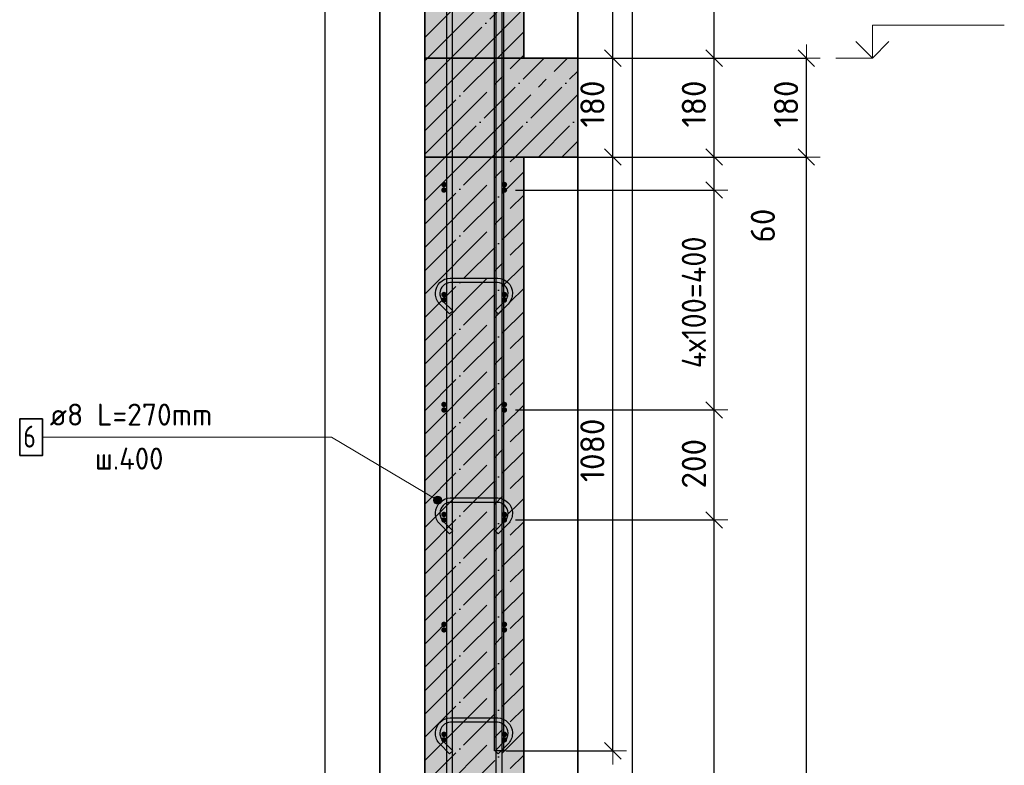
# Model space of a CAD drawing. Header units: millimetres. Extents: x 2792 to 69837, y -2757 to 29968.
# Tile 33 of 77: x 23892 to 25682, y 27326 to 28683. Entities that reach past the tile are written whole.
import ezdxf

# ---------------------------------------------------------------- set-up
doc = ezdxf.new("R2010")
doc.units = ezdxf.units.MM
doc.header["$PDMODE"] = 65
doc.linetypes.add('______11', pattern=[100, 80, -10, 0, -10])
doc.linetypes.add('______5', pattern=[220, 160, -20, 20, -20])
for name, color, linetype, lineweight in [('Standard', 7, 'Continuous', 25), ('Арм.стержн. Арматура края', 96, 'Continuous', 35), ('Арм.стержн. вертикальными 1', 22, 'Continuous', 35), ('Арм.стержн.горизонт. 1', 180, 'Continuous', 35), ('Высотная отметки_ общее', 7, 'Continuous', 13), ('Размерная линия_ общее', 7, 'Continuous', 13)]:
    doc.layers.add(name, color=color, linetype=linetype, lineweight=lineweight)
doc.layers.add('Арм.стержн. вертикальными 2', color=7, linetype='Continuous', lineweight=35, true_color=0x006e00)
doc.layers.add('Арм.стержн.Стяжки', color=7, linetype='Continuous', lineweight=35, true_color=0x501e0f)
doc.styles.add('ISOCPEUR', font='ISOCPEUR')
doc.dimstyles.new('DIMSTYLE_12', dxfattribs={"dimtxt": 44, "dimasz": 50, "dimexe": 0, "dimexo": 0, "dimgap": 22, "dimtad": 0, "dimdec": 0, "dimrnd": 5, "dimzin": 12, "dimdsep": 46, "dimtxsty": 'ISOCPEUR', "dimblk1": 'ALL_ML_STRICH', "dimblk2": 'ALL_ML_STRICH', "dimsah": 1, "dimcen": 0, "dimclrd": 7, "dimclre": 256, "dimclrt": 7, "dimadec": 0, "dimazin": 0, "dimtfac": 1, "dimtdec": 0, "dimtix": 1, "dimtmove": 2, "dimatfit": 3, "dimfxl": 0, "dimtvp": 1.2, "dimtzin": 0, "dimlwd": 0, "dimlwe": -3, "dimarcsym": 0})
doc.dimstyles.new('DIMSTYLE_3', dxfattribs={"dimtxt": 44, "dimasz": 50, "dimexe": 0, "dimexo": 0, "dimgap": 22, "dimtad": 2, "dimdec": 0, "dimrnd": 5, "dimzin": 12, "dimdsep": 46, "dimtxsty": 'ISOCPEUR', "dimblk1": 'ALL_ML_STRICH', "dimblk2": 'ALL_ML_STRICH', "dimsah": 1, "dimcen": 0, "dimclrd": 7, "dimclre": 256, "dimclrt": 7, "dimadec": 0, "dimazin": 0, "dimtfac": 1, "dimtdec": 0, "dimtix": 1, "dimtmove": 2, "dimatfit": 3, "dimfxl": 0, "dimtzin": 0, "dimlwd": 0, "dimlwe": -3, "dimarcsym": 0})

# ---------------------------------------------------------------- blocks, each defined once
blk = doc.blocks.new('COMPLEX_ELEVATIONDIM_7')
at = {"layer": 'Высотная отметки_ общее', "color": 7, "linetype": 'Continuous', "lineweight": 13, "transparency": 33554687}
for p, q in [((25442.5, 28612.6), (25442.5, 28672.6)), ((25442.5, 28672.6), (25682.5, 28672.6)), ((25442.5, 28612.6), (25412.5, 28642.6)), ((25442.5, 28612.6), (25472.5, 28642.6)), ((25442.5, 28612.6), (25442.5, 28612.6)), ((25442.5, 28612.6), (25442.5, 28612.6)), ((25442.5, 28612.6), (25442.5, 28612.6)), ((25442.5, 28612.6), (25442.5, 28612.6))]:
    blk.add_line(p, q, dxfattribs=at)
blk.add_lwpolyline([(25442.5, 28612.6), (25436.8, 28612.6), (25436.8, 28612.6), (25376.3, 28612.6)], dxfattribs=at)
blk = doc.blocks.new('ALL_ML_STRICH')
at = {"color": 0, "linetype": 'ByBlock', "lineweight": -2}
for p, q in [((0, -0.5), (0, 0.5)), ((-1, 0), (0.5, 0)), ((-0.3, -0.3), (0.3, 0.3))]:
    blk.add_line(p, q, dxfattribs=at)
blk = doc.blocks.new('*D194')
at = {"layer": 'DEFPOINTS', "color": 7, "linetype": 'Continuous', "lineweight": 13, "transparency": 33554687}
for p in [(24904.5, 28432.6), (24933.2, 25312.6), (25322.5, 25312.6)]:
    blk.add_point(p, dxfattribs=at)
at = {"layer": 'Размерная линия_ общее', "color": 253, "linetype": 'Continuous', "lineweight": -2, "true_color": 0xa0a0a0, "transparency": 33554687}
for p, q in [((24924.5, 28432.6), (25322.5, 28432.6)), ((24953.2, 25312.6), (25322.5, 25312.6))]:
    blk.add_line(p, q, dxfattribs=at)
at = {"layer": 'Размерная линия_ общее', "color": 7, "linetype": 'Continuous', "lineweight": -2, "transparency": 33554687}
blk.add_line((25322.5, 25312.6), (25322.5, 28432.6), dxfattribs=at)
at = {"layer": 'Размерная линия_ общее', "color": 7, "linetype": 'Continuous', "lineweight": 13, "transparency": 33554687, "xscale": 50, "yscale": 50, "zscale": 50}
for p, rotation in [((25322.5, 28432.6), 90), ((25322.5, 25312.6), 270)]:
    blk.add_blockref('ALL_ML_STRICH', p, dxfattribs=dict(at, rotation=rotation))
at = {"layer": 'Размерная линия_ общее', "color": 7, "linetype": 'Continuous', "lineweight": 13, "transparency": 33554687, "insert": (25285.5, 26879.2), "char_height": 44, "width": 176, "attachment_point": 5, "rotation": 90, "style": 'ISOCPEUR'}
blk.add_mtext('\\A1;{3120}', dxfattribs=at)
blk = doc.blocks.new('*D195')
at = {"layer": 'DEFPOINTS', "color": 7, "linetype": 'Continuous', "lineweight": 13, "transparency": 33554687}
for p in [(24908.6, 28612.6), (24904.5, 28432.6), (25322.5, 28432.6)]:
    blk.add_point(p, dxfattribs=at)
at = {"layer": 'Размерная линия_ общее', "color": 253, "linetype": 'Continuous', "lineweight": -2, "true_color": 0xa0a0a0, "transparency": 33554687}
for p, q in [((24928.6, 28612.6), (25322.5, 28612.6)), ((24924.5, 28432.6), (25322.5, 28432.6))]:
    blk.add_line(p, q, dxfattribs=at)
at = {"layer": 'Размерная линия_ общее', "color": 7, "linetype": 'Continuous', "lineweight": -2, "transparency": 33554687}
blk.add_line((25322.5, 28432.6), (25322.5, 28612.6), dxfattribs=at)
at = {"layer": 'Размерная линия_ общее', "color": 7, "linetype": 'Continuous', "lineweight": 13, "transparency": 33554687, "xscale": 50, "yscale": 50, "zscale": 50}
for p, rotation in [((25322.5, 28612.6), 90), ((25322.5, 28432.6), 270)]:
    blk.add_blockref('ALL_ML_STRICH', p, dxfattribs=dict(at, rotation=rotation))
at = {"layer": 'Размерная линия_ общее', "color": 7, "linetype": 'Continuous', "lineweight": 13, "transparency": 33554687, "insert": (25285.5, 28529.2), "char_height": 44, "width": 132, "attachment_point": 5, "rotation": 90, "style": 'ISOCPEUR'}
blk.add_mtext('\\A1;{180}', dxfattribs=at)
blk = doc.blocks.new('*D197')
at = {"layer": 'DEFPOINTS', "color": 7, "linetype": 'Continuous', "lineweight": 13, "transparency": 33554687}
for p in [(24773.3, 27772.6), (24773.3, 25372.6), (25154.8, 25372.6)]:
    blk.add_point(p, dxfattribs=at)
at = {"layer": 'Размерная линия_ общее', "color": 253, "linetype": 'Continuous', "lineweight": -2, "true_color": 0xa0a0a0, "transparency": 33554687}
for p, q in [((24793.3, 27772.6), (25154.8, 27772.6)), ((24793.3, 25372.6), (25154.8, 25372.6))]:
    blk.add_line(p, q, dxfattribs=at)
at = {"layer": 'Размерная линия_ общее', "color": 7, "linetype": 'Continuous', "lineweight": -2, "transparency": 33554687}
blk.add_line((25154.8, 25372.6), (25154.8, 27772.6), dxfattribs=at)
at = {"layer": 'Размерная линия_ общее', "color": 7, "linetype": 'Continuous', "lineweight": 13, "transparency": 33554687, "xscale": 50, "yscale": 50, "zscale": 50}
for p, rotation in [((25154.8, 27772.6), 90), ((25154.8, 25372.6), 270)]:
    blk.add_blockref('ALL_ML_STRICH', p, dxfattribs=dict(at, rotation=rotation))
at = {"layer": 'Размерная линия_ общее', "color": 7, "linetype": 'Continuous', "lineweight": 13, "transparency": 33554687, "insert": (25095.8, 26422.6), "char_height": 44, "width": 2.2, "attachment_point": 1, "rotation": 90, "line_spacing_factor": 0.60241, "style": 'ISOCPEUR'}
blk.add_mtext('\\W0.91;12х200=2400', dxfattribs=at)
blk = doc.blocks.new('*D198')
at = {"layer": 'DEFPOINTS', "color": 7, "linetype": 'Continuous', "lineweight": 13, "transparency": 33554687}
for p in [(24773.3, 27972.6), (24773.3, 27772.6), (25154.8, 27772.6)]:
    blk.add_point(p, dxfattribs=at)
at = {"layer": 'Размерная линия_ общее', "color": 253, "linetype": 'Continuous', "lineweight": -2, "true_color": 0xa0a0a0, "transparency": 33554687}
for p, q in [((24793.3, 27972.6), (25154.8, 27972.6)), ((24793.3, 27772.6), (25154.8, 27772.6))]:
    blk.add_line(p, q, dxfattribs=at)
at = {"layer": 'Размерная линия_ общее', "color": 7, "linetype": 'Continuous', "lineweight": -2, "transparency": 33554687}
blk.add_line((25154.8, 27772.6), (25154.8, 27972.6), dxfattribs=at)
at = {"layer": 'Размерная линия_ общее', "color": 7, "linetype": 'Continuous', "lineweight": 13, "transparency": 33554687, "xscale": 50, "yscale": 50, "zscale": 50}
for p, rotation in [((25154.8, 27972.6), 90), ((25154.8, 27772.6), 270)]:
    blk.add_blockref('ALL_ML_STRICH', p, dxfattribs=dict(at, rotation=rotation))
at = {"layer": 'Размерная линия_ общее', "color": 7, "linetype": 'Continuous', "lineweight": 13, "transparency": 33554687, "insert": (25117.8, 27874.8), "char_height": 44, "width": 132, "attachment_point": 5, "rotation": 90, "style": 'ISOCPEUR'}
blk.add_mtext('\\A1;{200}', dxfattribs=at)
blk = doc.blocks.new('*D199')
at = {"layer": 'DEFPOINTS', "color": 7, "linetype": 'Continuous', "lineweight": 13, "transparency": 33554687}
for p in [(24773.3, 28372.6), (24773.3, 27972.6), (25154.8, 27972.6)]:
    blk.add_point(p, dxfattribs=at)
at = {"layer": 'Размерная линия_ общее', "color": 253, "linetype": 'Continuous', "lineweight": -2, "true_color": 0xa0a0a0, "transparency": 33554687}
for p, q in [((24793.3, 28372.6), (25154.8, 28372.6)), ((24793.3, 27972.6), (25154.8, 27972.6))]:
    blk.add_line(p, q, dxfattribs=at)
at = {"layer": 'Размерная линия_ общее', "color": 7, "linetype": 'Continuous', "lineweight": -2, "transparency": 33554687}
blk.add_line((25154.8, 27972.6), (25154.8, 28372.6), dxfattribs=at)
at = {"layer": 'Размерная линия_ общее', "color": 7, "linetype": 'Continuous', "lineweight": 13, "transparency": 33554687, "xscale": 50, "yscale": 50, "zscale": 50}
for p, rotation in [((25154.8, 28372.6), 90), ((25154.8, 27972.6), 270)]:
    blk.add_blockref('ALL_ML_STRICH', p, dxfattribs=dict(at, rotation=rotation))
at = {"layer": 'Размерная линия_ общее', "color": 7, "linetype": 'Continuous', "lineweight": 13, "transparency": 33554687, "insert": (25095.8, 28048.6), "char_height": 44, "width": 2.2, "attachment_point": 1, "rotation": 90, "line_spacing_factor": 0.60241, "style": 'ISOCPEUR'}
blk.add_mtext('\\W0.91;4х100=400', dxfattribs=at)
blk = doc.blocks.new('*D200')
at = {"layer": 'DEFPOINTS', "color": 7, "linetype": 'Continuous', "lineweight": 13, "transparency": 33554687}
for p in [(24808.3, 28432.6), (24773.3, 28372.6), (25154.8, 28372.6)]:
    blk.add_point(p, dxfattribs=at)
at = {"layer": 'Размерная линия_ общее', "color": 253, "linetype": 'Continuous', "lineweight": -2, "true_color": 0xa0a0a0, "transparency": 33554687}
for p, q in [((24828.3, 28432.6), (25154.8, 28432.6)), ((24793.3, 28372.6), (25154.8, 28372.6))]:
    blk.add_line(p, q, dxfattribs=at)
at = {"layer": 'Размерная линия_ общее', "color": 7, "linetype": 'Continuous', "lineweight": -2, "transparency": 33554687}
blk.add_line((25154.8, 28372.6), (25154.8, 28432.6), dxfattribs=at)
at = {"layer": 'Размерная линия_ общее', "color": 7, "linetype": 'Continuous', "lineweight": 13, "transparency": 33554687, "xscale": 50, "yscale": 50, "zscale": 50}
for p, rotation in [((25154.8, 28432.6), 90), ((25154.8, 28372.6), 270)]:
    blk.add_blockref('ALL_ML_STRICH', p, dxfattribs=dict(at, rotation=rotation))
at = {"layer": 'Размерная линия_ общее', "color": 7, "linetype": 'Continuous', "lineweight": 13, "transparency": 33554687, "insert": (25243.3, 28307.9), "char_height": 44, "width": 88, "attachment_point": 5, "rotation": 90, "style": 'ISOCPEUR'}
blk.add_mtext('\\A1;{60}', dxfattribs=at)
blk = doc.blocks.new('*D201')
at = {"layer": 'DEFPOINTS', "color": 7, "linetype": 'Continuous', "lineweight": 13, "transparency": 33554687}
for p in [(24808.3, 28612.6), (24808.3, 28432.6), (25154.8, 28432.6)]:
    blk.add_point(p, dxfattribs=at)
at = {"layer": 'Размерная линия_ общее', "color": 253, "linetype": 'Continuous', "lineweight": -2, "true_color": 0xa0a0a0, "transparency": 33554687}
for p, q in [((24828.3, 28612.6), (25154.8, 28612.6)), ((24828.3, 28432.6), (25154.8, 28432.6))]:
    blk.add_line(p, q, dxfattribs=at)
at = {"layer": 'Размерная линия_ общее', "color": 7, "linetype": 'Continuous', "lineweight": -2, "transparency": 33554687}
blk.add_line((25154.8, 28432.6), (25154.8, 28612.6), dxfattribs=at)
at = {"layer": 'Размерная линия_ общее', "color": 7, "linetype": 'Continuous', "lineweight": 13, "transparency": 33554687, "xscale": 50, "yscale": 50, "zscale": 50}
for p, rotation in [((25154.8, 28612.6), 90), ((25154.8, 28432.6), 270)]:
    blk.add_blockref('ALL_ML_STRICH', p, dxfattribs=dict(at, rotation=rotation))
at = {"layer": 'Размерная линия_ общее', "color": 7, "linetype": 'Continuous', "lineweight": 13, "transparency": 33554687, "insert": (25117.8, 28529.2), "char_height": 44, "width": 132, "attachment_point": 5, "rotation": 90, "style": 'ISOCPEUR'}
blk.add_mtext('\\A1;{180}', dxfattribs=at)
blk = doc.blocks.new('*D202')
at = {"layer": 'DEFPOINTS', "color": 7, "linetype": 'Continuous', "lineweight": 13, "transparency": 33554687}
for p in [(24768.3, 29442.6), (24808.3, 28612.6), (25154.8, 28612.6)]:
    blk.add_point(p, dxfattribs=at)
at = {"layer": 'Размерная линия_ общее', "color": 253, "linetype": 'Continuous', "lineweight": -2, "true_color": 0xa0a0a0, "transparency": 33554687}
for p, q in [((24788.3, 29442.6), (25154.8, 29442.6)), ((24828.3, 28612.6), (25154.8, 28612.6))]:
    blk.add_line(p, q, dxfattribs=at)
at = {"layer": 'Размерная линия_ общее', "color": 7, "linetype": 'Continuous', "lineweight": -2, "transparency": 33554687}
blk.add_line((25154.8, 28612.6), (25154.8, 29442.6), dxfattribs=at)
at = {"layer": 'Размерная линия_ общее', "color": 7, "linetype": 'Continuous', "lineweight": 13, "transparency": 33554687, "xscale": 50, "yscale": 50, "zscale": 50}
for p, rotation in [((25154.8, 29442.6), 90), ((25154.8, 28612.6), 270)]:
    blk.add_blockref('ALL_ML_STRICH', p, dxfattribs=dict(at, rotation=rotation))
at = {"layer": 'Размерная линия_ общее', "color": 7, "linetype": 'Continuous', "lineweight": 13, "transparency": 33554687, "insert": (25117.8, 29029.8), "char_height": 44, "width": 132, "attachment_point": 5, "rotation": 90, "style": 'ISOCPEUR'}
blk.add_mtext('\\A1;{830}', dxfattribs=at)
blk = doc.blocks.new('*D203')
at = {"layer": 'DEFPOINTS', "color": 7, "linetype": 'Continuous', "lineweight": 13, "transparency": 33554687}
for p in [(24808.3, 28432.6), (24755.8, 27352.6), (24970.3, 27352.6)]:
    blk.add_point(p, dxfattribs=at)
at = {"layer": 'Размерная линия_ общее', "color": 253, "linetype": 'Continuous', "lineweight": -2, "true_color": 0xa0a0a0, "transparency": 33554687}
for p, q in [((24828.3, 28432.6), (24970.3, 28432.6)), ((24775.8, 27352.6), (24970.3, 27352.6))]:
    blk.add_line(p, q, dxfattribs=at)
at = {"layer": 'Размерная линия_ общее', "color": 7, "linetype": 'Continuous', "lineweight": -2, "transparency": 33554687}
blk.add_line((24970.3, 27352.6), (24970.3, 28432.6), dxfattribs=at)
at = {"layer": 'Размерная линия_ общее', "color": 7, "linetype": 'Continuous', "lineweight": 13, "transparency": 33554687, "xscale": 50, "yscale": 50, "zscale": 50}
for p, rotation in [((24970.3, 28432.6), 90), ((24970.3, 27352.6), 270)]:
    blk.add_blockref('ALL_ML_STRICH', p, dxfattribs=dict(at, rotation=rotation))
at = {"layer": 'Размерная линия_ общее', "color": 7, "linetype": 'Continuous', "lineweight": 13, "transparency": 33554687, "insert": (24933.3, 27899.2), "char_height": 44, "width": 176, "attachment_point": 5, "rotation": 90, "style": 'ISOCPEUR'}
blk.add_mtext('\\A1;{1080}', dxfattribs=at)
blk = doc.blocks.new('*D204')
at = {"layer": 'DEFPOINTS', "color": 7, "linetype": 'Continuous', "lineweight": 13, "transparency": 33554687}
for p in [(24808.3, 28612.6), (24808.3, 28432.6), (24970.3, 28432.6)]:
    blk.add_point(p, dxfattribs=at)
at = {"layer": 'Размерная линия_ общее', "color": 253, "linetype": 'Continuous', "lineweight": -2, "true_color": 0xa0a0a0, "transparency": 33554687}
for p, q in [((24828.3, 28612.6), (24970.3, 28612.6)), ((24828.3, 28432.6), (24970.3, 28432.6))]:
    blk.add_line(p, q, dxfattribs=at)
at = {"layer": 'Размерная линия_ общее', "color": 7, "linetype": 'Continuous', "lineweight": -2, "transparency": 33554687}
blk.add_line((24970.3, 28432.6), (24970.3, 28612.6), dxfattribs=at)
at = {"layer": 'Размерная линия_ общее', "color": 7, "linetype": 'Continuous', "lineweight": 13, "transparency": 33554687, "xscale": 50, "yscale": 50, "zscale": 50}
for p, rotation in [((24970.3, 28612.6), 90), ((24970.3, 28432.6), 270)]:
    blk.add_blockref('ALL_ML_STRICH', p, dxfattribs=dict(at, rotation=rotation))
at = {"layer": 'Размерная линия_ общее', "color": 7, "linetype": 'Continuous', "lineweight": 13, "transparency": 33554687, "insert": (24933.3, 28529.2), "char_height": 44, "width": 132, "attachment_point": 5, "rotation": 90, "style": 'ISOCPEUR'}
blk.add_mtext('\\A1;{180}', dxfattribs=at)
blk = doc.blocks.new('*D205')
at = {"layer": 'DEFPOINTS', "color": 7, "linetype": 'Continuous', "lineweight": 13, "transparency": 33554687}
for p in [(24771.8, 29692.6), (24808.3, 28612.6), (24970.3, 28612.6)]:
    blk.add_point(p, dxfattribs=at)
at = {"layer": 'Размерная линия_ общее', "color": 253, "linetype": 'Continuous', "lineweight": -2, "true_color": 0xa0a0a0, "transparency": 33554687}
for p, q in [((24791.8, 29692.6), (24970.3, 29692.6)), ((24828.3, 28612.6), (24970.3, 28612.6))]:
    blk.add_line(p, q, dxfattribs=at)
at = {"layer": 'Размерная линия_ общее', "color": 7, "linetype": 'Continuous', "lineweight": -2, "transparency": 33554687}
blk.add_line((24970.3, 28612.6), (24970.3, 29692.6), dxfattribs=at)
at = {"layer": 'Размерная линия_ общее', "color": 7, "linetype": 'Continuous', "lineweight": 13, "transparency": 33554687, "xscale": 50, "yscale": 50, "zscale": 50}
for p, rotation in [((24970.3, 29692.6), 90), ((24970.3, 28612.6), 270)]:
    blk.add_blockref('ALL_ML_STRICH', p, dxfattribs=dict(at, rotation=rotation))
at = {"layer": 'Размерная линия_ общее', "color": 7, "linetype": 'Continuous', "lineweight": 13, "transparency": 33554687, "insert": (24933.3, 29159.2), "char_height": 44, "width": 176, "attachment_point": 5, "rotation": 90, "style": 'ISOCPEUR'}
blk.add_mtext('\\A1;{1080}', dxfattribs=at)

msp = doc.modelspace()

# ---------------------------------------------------------------- hatches: boundary and pattern name
at = {"linetype": 'Continuous', "lineweight": -3, "true_color": 0xc7c7c7, "transparency": 33554687}
msp.add_hatch(color=9, dxfattribs=at).paths.add_polyline_path([(24628.3, 28612.6), (24808.3, 28612.6), (24808.3, 29782), (24628.3, 29782)])
at = {"layer": 'Standard', "linetype": 'Continuous', "lineweight": -3, "transparency": 33554687}
msp.add_hatch(color=7, dxfattribs=at).paths.add_polyline_path([(24628.3, 28612.6), (24628.3, 28432.6), (24906.5, 28432.6), (24906.5, 28612.6)])
at = {"layer": 'Standard', "linetype": 'Continuous', "lineweight": -3, "true_color": 0xc7c7c7, "transparency": 33554687}
msp.add_hatch(color=9, dxfattribs=at).paths.add_polyline_path([(24808.3, 25312.6), (24808.3, 28432.6), (24628.3, 28432.6), (24628.3, 25312.6)])
at = {"layer": 'Арм.стержн. Арматура края', "linetype": 'Continuous', "lineweight": 50, "transparency": 33554687}
for points in [[(24668.3, 28382.6), (24667.9, 28384.5), (24666.8, 28386.1), (24665.2, 28387.2), (24663.3, 28387.6), (24661.4, 28387.2), (24659.8, 28386.1), (24658.7, 28384.5), (24658.3, 28382.6), (24658.7, 28380.7), (24659.8, 28379.1), (24661.4, 28378), (24663.3, 28377.6), (24665.2, 28378), (24666.8, 28379.1), (24667.9, 28380.7)], [(24778.3, 28382.6), (24777.9, 28384.5), (24776.8, 28386.1), (24775.2, 28387.2), (24773.3, 28387.6), (24771.4, 28387.2), (24769.8, 28386.1), (24768.7, 28384.5), (24768.3, 28382.6), (24768.7, 28380.7), (24769.8, 28379.1), (24771.4, 28378), (24773.3, 28377.6), (24775.2, 28378), (24776.8, 28379.1), (24777.9, 28380.7)], [(24668.3, 28182.6), (24667.9, 28184.5), (24666.8, 28186.1), (24665.2, 28187.2), (24663.3, 28187.6), (24661.4, 28187.2), (24659.8, 28186.1), (24658.7, 28184.5), (24658.3, 28182.6), (24658.7, 28180.7), (24659.8, 28179.1), (24661.4, 28178), (24663.3, 28177.6), (24665.2, 28178), (24666.8, 28179.1), (24667.9, 28180.7)], [(24778.3, 28182.6), (24777.9, 28184.5), (24776.8, 28186.1), (24775.2, 28187.2), (24773.3, 28187.6), (24771.4, 28187.2), (24769.8, 28186.1), (24768.7, 28184.5), (24768.3, 28182.6), (24768.7, 28180.7), (24769.8, 28179.1), (24771.4, 28178), (24773.3, 28177.6), (24775.2, 28178), (24776.8, 28179.1), (24777.9, 28180.7)], [(24668.3, 27982.6), (24667.9, 27984.5), (24666.8, 27986.1), (24665.2, 27987.2), (24663.3, 27987.6), (24661.4, 27987.2), (24659.8, 27986.1), (24658.7, 27984.5), (24658.3, 27982.6), (24658.7, 27980.7), (24659.8, 27979.1), (24661.4, 27978), (24663.3, 27977.6), (24665.2, 27978), (24666.8, 27979.1), (24667.9, 27980.7)], [(24778.3, 27982.6), (24777.9, 27984.5), (24776.8, 27986.1), (24775.2, 27987.2), (24773.3, 27987.6), (24771.4, 27987.2), (24769.8, 27986.1), (24768.7, 27984.5), (24768.3, 27982.6), (24768.7, 27980.7), (24769.8, 27979.1), (24771.4, 27978), (24773.3, 27977.6), (24775.2, 27978), (24776.8, 27979.1), (24777.9, 27980.7)], [(24668.3, 27782.6), (24667.9, 27784.5), (24666.8, 27786.1), (24665.2, 27787.2), (24663.3, 27787.6), (24661.4, 27787.2), (24659.8, 27786.1), (24658.7, 27784.5), (24658.3, 27782.6), (24658.7, 27780.7), (24659.8, 27779.1), (24661.4, 27778), (24663.3, 27777.6), (24665.2, 27778), (24666.8, 27779.1), (24667.9, 27780.7)], [(24778.3, 27782.6), (24777.9, 27784.5), (24776.8, 27786.1), (24775.2, 27787.2), (24773.3, 27787.6), (24771.4, 27787.2), (24769.8, 27786.1), (24768.7, 27784.5), (24768.3, 27782.6), (24768.7, 27780.7), (24769.8, 27779.1), (24771.4, 27778), (24773.3, 27777.6), (24775.2, 27778), (24776.8, 27779.1), (24777.9, 27780.7)], [(24668.3, 27582.6), (24667.9, 27584.5), (24666.8, 27586.1), (24665.2, 27587.2), (24663.3, 27587.6), (24661.4, 27587.2), (24659.8, 27586.1), (24658.7, 27584.5), (24658.3, 27582.6), (24658.7, 27580.7), (24659.8, 27579.1), (24661.4, 27578), (24663.3, 27577.6), (24665.2, 27578), (24666.8, 27579.1), (24667.9, 27580.7)], [(24778.3, 27582.6), (24777.9, 27584.5), (24776.8, 27586.1), (24775.2, 27587.2), (24773.3, 27587.6), (24771.4, 27587.2), (24769.8, 27586.1), (24768.7, 27584.5), (24768.3, 27582.6), (24768.7, 27580.7), (24769.8, 27579.1), (24771.4, 27578), (24773.3, 27577.6), (24775.2, 27578), (24776.8, 27579.1), (24777.9, 27580.7)], [(24668.3, 27382.6), (24667.9, 27384.5), (24666.8, 27386.1), (24665.2, 27387.2), (24663.3, 27387.6), (24661.4, 27387.2), (24659.8, 27386.1), (24658.7, 27384.5), (24658.3, 27382.6), (24658.7, 27380.7), (24659.8, 27379.1), (24661.4, 27378), (24663.3, 27377.6), (24665.2, 27378), (24666.8, 27379.1), (24667.9, 27380.7)], [(24778.3, 27382.6), (24777.9, 27384.5), (24776.8, 27386.1), (24775.2, 27387.2), (24773.3, 27387.6), (24771.4, 27387.2), (24769.8, 27386.1), (24768.7, 27384.5), (24768.3, 27382.6), (24768.7, 27380.7), (24769.8, 27379.1), (24771.4, 27378), (24773.3, 27377.6), (24775.2, 27378), (24776.8, 27379.1), (24777.9, 27380.7)]]:
    msp.add_hatch(color=4, dxfattribs=at).paths.add_polyline_path(points)
at = {"layer": 'Арм.стержн.горизонт. 1', "linetype": 'Continuous', "lineweight": 50, "transparency": 33554687}
for points in [[(24668.3, 28372.6), (24667.9, 28374.5), (24666.8, 28376.1), (24665.2, 28377.2), (24663.3, 28377.6), (24661.4, 28377.2), (24659.8, 28376.1), (24658.7, 28374.5), (24658.3, 28372.6), (24658.7, 28370.7), (24659.8, 28369.1), (24661.4, 28368), (24663.3, 28367.6), (24665.2, 28368), (24666.8, 28369.1), (24667.9, 28370.7)], [(24778.3, 28372.6), (24777.9, 28374.5), (24776.8, 28376.1), (24775.2, 28377.2), (24773.3, 28377.6), (24771.4, 28377.2), (24769.8, 28376.1), (24768.7, 28374.5), (24768.3, 28372.6), (24768.7, 28370.7), (24769.8, 28369.1), (24771.4, 28368), (24773.3, 28367.6), (24775.2, 28368), (24776.8, 28369.1), (24777.9, 28370.7)], [(24668.3, 28172.6), (24667.9, 28174.5), (24666.8, 28176.1), (24665.2, 28177.2), (24663.3, 28177.6), (24661.4, 28177.2), (24659.8, 28176.1), (24658.7, 28174.5), (24658.3, 28172.6), (24658.7, 28170.7), (24659.8, 28169.1), (24661.4, 28168), (24663.3, 28167.6), (24665.2, 28168), (24666.8, 28169.1), (24667.9, 28170.7)], [(24778.3, 28172.6), (24777.9, 28174.5), (24776.8, 28176.1), (24775.2, 28177.2), (24773.3, 28177.6), (24771.4, 28177.2), (24769.8, 28176.1), (24768.7, 28174.5), (24768.3, 28172.6), (24768.7, 28170.7), (24769.8, 28169.1), (24771.4, 28168), (24773.3, 28167.6), (24775.2, 28168), (24776.8, 28169.1), (24777.9, 28170.7)], [(24668.3, 27972.6), (24667.9, 27974.5), (24666.8, 27976.1), (24665.2, 27977.2), (24663.3, 27977.6), (24661.4, 27977.2), (24659.8, 27976.1), (24658.7, 27974.5), (24658.3, 27972.6), (24658.7, 27970.7), (24659.8, 27969.1), (24661.4, 27968), (24663.3, 27967.6), (24665.2, 27968), (24666.8, 27969.1), (24667.9, 27970.7)], [(24778.3, 27972.6), (24777.9, 27974.5), (24776.8, 27976.1), (24775.2, 27977.2), (24773.3, 27977.6), (24771.4, 27977.2), (24769.8, 27976.1), (24768.7, 27974.5), (24768.3, 27972.6), (24768.7, 27970.7), (24769.8, 27969.1), (24771.4, 27968), (24773.3, 27967.6), (24775.2, 27968), (24776.8, 27969.1), (24777.9, 27970.7)], [(24668.3, 27772.6), (24667.9, 27774.5), (24666.8, 27776.1), (24665.2, 27777.2), (24663.3, 27777.6), (24661.4, 27777.2), (24659.8, 27776.1), (24658.7, 27774.5), (24658.3, 27772.6), (24658.7, 27770.7), (24659.8, 27769.1), (24661.4, 27768), (24663.3, 27767.6), (24665.2, 27768), (24666.8, 27769.1), (24667.9, 27770.7)], [(24778.3, 27772.6), (24777.9, 27774.5), (24776.8, 27776.1), (24775.2, 27777.2), (24773.3, 27777.6), (24771.4, 27777.2), (24769.8, 27776.1), (24768.7, 27774.5), (24768.3, 27772.6), (24768.7, 27770.7), (24769.8, 27769.1), (24771.4, 27768), (24773.3, 27767.6), (24775.2, 27768), (24776.8, 27769.1), (24777.9, 27770.7)], [(24668.3, 27572.6), (24667.9, 27574.5), (24666.8, 27576.1), (24665.2, 27577.2), (24663.3, 27577.6), (24661.4, 27577.2), (24659.8, 27576.1), (24658.7, 27574.5), (24658.3, 27572.6), (24658.7, 27570.7), (24659.8, 27569.1), (24661.4, 27568), (24663.3, 27567.6), (24665.2, 27568), (24666.8, 27569.1), (24667.9, 27570.7)], [(24778.3, 27572.6), (24777.9, 27574.5), (24776.8, 27576.1), (24775.2, 27577.2), (24773.3, 27577.6), (24771.4, 27577.2), (24769.8, 27576.1), (24768.7, 27574.5), (24768.3, 27572.6), (24768.7, 27570.7), (24769.8, 27569.1), (24771.4, 27568), (24773.3, 27567.6), (24775.2, 27568), (24776.8, 27569.1), (24777.9, 27570.7)], [(24668.3, 27372.6), (24667.9, 27374.5), (24666.8, 27376.1), (24665.2, 27377.2), (24663.3, 27377.6), (24661.4, 27377.2), (24659.8, 27376.1), (24658.7, 27374.5), (24658.3, 27372.6), (24658.7, 27370.7), (24659.8, 27369.1), (24661.4, 27368), (24663.3, 27367.6), (24665.2, 27368), (24666.8, 27369.1), (24667.9, 27370.7)], [(24778.3, 27372.6), (24777.9, 27374.5), (24776.8, 27376.1), (24775.2, 27377.2), (24773.3, 27377.6), (24771.4, 27377.2), (24769.8, 27376.1), (24768.7, 27374.5), (24768.3, 27372.6), (24768.7, 27370.7), (24769.8, 27369.1), (24771.4, 27368), (24773.3, 27367.6), (24775.2, 27368), (24776.8, 27369.1), (24777.9, 27370.7)]]:
    msp.add_hatch(color=4, dxfattribs=at).paths.add_polyline_path(points)
at = {"layer": 'Арм.стержн.Стяжки', "linetype": 'Continuous', "lineweight": 13, "transparency": 33554687}
for points in [[(24644.4, 27808.7), (24648.2, 27815.1), (24645.4, 27812.4)], [(24648.2, 27815.1), (24644.4, 27808.7), (24645.3, 27805)], [(24648.2, 27815.1), (24645.3, 27805), (24651.9, 27816.1)], [(24651.9, 27816.1), (24645.3, 27805), (24648, 27802.2)], [(24651.9, 27816.1), (24648, 27802.2), (24655.7, 27815.1)], [(24655.7, 27815.1), (24648, 27802.2), (24651.8, 27801.1)], [(24655.7, 27815.1), (24651.8, 27801.1), (24658.3, 27812.2)], [(24658.3, 27812.2), (24651.8, 27801.1), (24655.5, 27802.1)], [(24658.3, 27812.2), (24655.5, 27802.1), (24659.3, 27808.5)], [(24659.3, 27808.5), (24655.5, 27802.1), (24658.3, 27804.8)]]:
    msp.add_hatch(color=7, dxfattribs=at).paths.add_polyline_path(points)

# ---------------------------------------------------------------- linework, layer by layer
at = {"color": 52, "linetype": 'Continuous', "lineweight": -3, "transparency": 33554687}
for p, q in [((24546.5, 25216.8), (24546.5, 29782)), ((24546.5, 29782), (24546.5, 25216.8)), ((24906.5, 25216.8), (24906.5, 29782)), ((24906.5, 29782), (24906.5, 25216.8))]:
    msp.add_line(p, q, dxfattribs=at)
at = {"color": 7, "linetype": 'Continuous', "lineweight": 35, "transparency": 33554687}
for p, q in [((24628.3, 29782), (24628.3, 28612.6)), ((24808.3, 28612.6), (24808.3, 29782))]:
    msp.add_line(p, q, dxfattribs=at)
at = {"color": 253, "linetype": '______11', "lineweight": -3, "true_color": 0xababab, "transparency": 33554687}
for p, q in [((24628.3, 28650), (24808.3, 28830)), ((24675.8, 28612.6), (24808.3, 28745.1)), ((24760.6, 28612.6), (24808.3, 28660.3))]:
    msp.add_line(p, q, dxfattribs=at)
at = {"color": 253, "linetype": '______5', "lineweight": -3, "true_color": 0xababab, "transparency": 33554687}
for p, q in [((24633.4, 28612.6), (24808.3, 28787.5)), ((24718.2, 28612.6), (24808.3, 28702.7)), ((24803.1, 28612.6), (24808.3, 28617.8))]:
    msp.add_line(p, q, dxfattribs=at)
at = {"color": 7, "linetype": 'Continuous', "lineweight": 25, "transparency": 33554687}
msp.add_line((24628.3, 28612.6), (24808.3, 28612.6), dxfattribs=at)
at = {"layer": 'Standard', "color": 7, "linetype": 'Continuous', "lineweight": 25, "transparency": 33554687}
for p, q in [((24906.5, 28382.6), (24906.5, 28662.6)), ((24808.3, 28612.6), (24628.3, 28612.6)), ((24808.3, 28432.6), (24628.3, 28432.6)), ((24628.3, 28432.6), (24808.3, 28432.6))]:
    msp.add_line(p, q, dxfattribs=at)
at = {"layer": 'Standard', "color": 253, "linetype": '______11', "lineweight": -3, "true_color": 0xababab, "transparency": 33554687}
for p, q in [((24628.3, 28565.1), (24675.8, 28612.6)), ((24628.3, 28480.3), (24760.6, 28612.6)), ((24665.5, 28432.6), (24845.5, 28612.6)), ((24750.3, 28432.6), (24906.5, 28588.7)), ((24835.2, 28432.6), (24906.5, 28503.9)), ((24628.3, 28310.6), (24750.3, 28432.6)), ((24628.3, 28395.4), (24665.5, 28432.6)), ((24628.3, 28225.7), (24808.3, 28405.7)), ((24628.3, 28140.9), (24808.3, 28320.9)), ((24628.3, 28056), (24808.3, 28236)), ((24628.3, 27971.2), (24808.3, 28151.2)), ((24628.3, 27886.3), (24808.3, 28066.3)), ((24628.3, 27801.4), (24808.3, 27981.4)), ((24628.3, 27716.6), (24808.3, 27896.6)), ((24628.3, 27631.7), (24808.3, 27811.7)), ((24628.3, 27546.9), (24808.3, 27726.9)), ((24628.3, 27462), (24808.3, 27642)), ((24628.3, 27377.2), (24808.3, 27557.2)), ((24628.3, 27292.3), (24808.3, 27472.3)), ((24628.3, 27207.5), (24808.3, 27387.5))]:
    msp.add_line(p, q, dxfattribs=at)
at = {"layer": 'Standard', "color": 253, "linetype": '______5', "lineweight": -3, "true_color": 0xababab, "transparency": 33554687}
for p, q in [((24628.3, 28607.5), (24633.4, 28612.6)), ((24628.3, 28522.7), (24718.2, 28612.6)), ((24628.3, 28437.8), (24803.1, 28612.6)), ((24707.9, 28432.6), (24887.9, 28612.6)), ((24792.8, 28432.6), (24906.5, 28546.3)), ((24877.6, 28432.6), (24906.5, 28461.4)), ((24628.3, 28268.1), (24792.8, 28432.6)), ((24628.3, 28353), (24707.9, 28432.6)), ((24628.3, 28183.3), (24808.3, 28363.3)), ((24628.3, 28098.4), (24808.3, 28278.4)), ((24628.3, 28013.6), (24808.3, 28193.6)), ((24628.3, 27928.7), (24808.3, 28108.7)), ((24628.3, 27843.9), (24808.3, 28023.9)), ((24628.3, 27759), (24808.3, 27939)), ((24628.3, 27674.2), (24808.3, 27854.2)), ((24628.3, 27589.3), (24808.3, 27769.3)), ((24628.3, 27504.5), (24808.3, 27684.5)), ((24628.3, 27419.6), (24808.3, 27599.6)), ((24628.3, 27334.8), (24808.3, 27514.8)), ((24628.3, 27249.9), (24808.3, 27429.9)), ((24628.3, 27165), (24808.3, 27345))]:
    msp.add_line(p, q, dxfattribs=at)
at = {"layer": 'Standard', "color": 7, "linetype": 'Continuous', "lineweight": 35, "transparency": 33554687}
for p, q in [((24628.3, 28612.6), (24628.3, 28432.6)), ((24906.5, 28612.6), (24808.3, 28612.6)), ((24628.3, 28432.6), (24628.3, 25312.6)), ((24808.3, 25312.6), (24808.3, 28432.6)), ((24808.3, 28432.6), (24906.5, 28432.6))]:
    msp.add_line(p, q, dxfattribs=at)
at = {"layer": 'Standard', "color": 7, "linetype": 'Continuous', "lineweight": 25, "transparency": 33554687}
msp.add_lwpolyline([(24446.5, 25116.8), (25006.5, 25116.8), (25006.5, 29882), (24446.5, 29882), (24446.5, 25116.8)], dxfattribs=at)
at = {"layer": 'Арм.стержн. вертикальными 1', "color": 4, "linetype": 'Continuous', "lineweight": 25, "transparency": 33554687}
for points in [[(24668.3, 25312.6), (24668.3, 29442.6), (24678.3, 29442.6), (24678.3, 25312.6), (24668.3, 25312.6)], [(24758.3, 25312.6), (24758.3, 29442.6), (24768.3, 29442.6), (24768.3, 25312.6), (24758.3, 25312.6)]]:
    msp.add_lwpolyline(points, dxfattribs=at)
at = {"layer": 'Арм.стержн. вертикальными 2', "color": 7, "linetype": 'Continuous', "lineweight": 25, "transparency": 33554687}
msp.add_lwpolyline([(24771.3, 29692.6), (24771.3, 27352.6), (24755.3, 27352.6), (24755.3, 29692.6), (24771.3, 29692.6)], dxfattribs=at)
at = {"layer": 'Арм.стержн.горизонт. 1', "color": 52, "linetype": 'Continuous', "lineweight": 25, "transparency": 33554687}
for p, q in [((24628.3, 28432.6), (24628.3, 28432.6)), ((24808.3, 28432.6), (24808.3, 28432.6))]:
    msp.add_line(p, q, dxfattribs=at)
at = {"layer": 'Арм.стержн.Стяжки', "color": 7, "linetype": 'Continuous', "lineweight": 13, "transparency": 33554687}
for p, q in [((23933, 27922.9), (24459, 27922.9)), ((24459, 27922.9), (24651.8, 27808.6)), ((24645.4, 27812.4), (24645.4, 27812.4)), ((24655.7, 27815.1), (24655.7, 27815.1)), ((24648, 27802.2), (24648, 27802.2)), ((24658.3, 27804.8), (24658.3, 27804.8))]:
    msp.add_line(p, q, dxfattribs=at)
at = {"layer": 'Арм.стержн.Стяжки', "color": 40, "linetype": 'Continuous', "lineweight": 25, "transparency": 33554687}
for points in [[(24756.4, 28152.9), (24774.2, 28170.7), (24775.5, 28172.2), (24776.6, 28173.7), (24777.5, 28175.3), (24778.3, 28177), (24778.9, 28178.7), (24779.4, 28180.5), (24779.7, 28182.3), (24779.8, 28184.2), (24779.8, 28185.4), (24779.3, 28189), (24778.1, 28192.7), (24776.2, 28196), (24774, 28198.7), (24771.2, 28201), (24767.9, 28202.9), (24764.2, 28204.1), (24760.6, 28204.6), (24675.1, 28204.6), (24671.4, 28204.1), (24667.8, 28202.9), (24664.4, 28201), (24661.7, 28198.7), (24659.4, 28196), (24657.5, 28192.7), (24656.3, 28189), (24655.8, 28185.4), (24655.8, 28184.2), (24656, 28182.3), (24656.3, 28180.5), (24656.7, 28178.7), (24657.4, 28177), (24658.1, 28175.3), (24659.1, 28173.7), (24660.2, 28172.2), (24661.4, 28170.7), (24679.3, 28152.9), (24673.6, 28147.2), (24655.6, 28165.3), (24653.9, 28167.2), (24652.4, 28169.3), (24651, 28171.6), (24650, 28173.9), (24649.1, 28176.3), (24648.4, 28178.8), (24648, 28181.4), (24647.8, 28183.9), (24647.8, 28185.9), (24648.5, 28190.8), (24650.2, 28195.9), (24652.8, 28200.6), (24656, 28204.4), (24659.9, 28207.6), (24664.5, 28210.3), (24669.6, 28211.9), (24674.5, 28212.6), (24761.1, 28212.6), (24766, 28211.9), (24771.1, 28210.3), (24775.8, 28207.6), (24779.6, 28204.4), (24782.9, 28200.6), (24785.5, 28195.9), (24787.1, 28190.8), (24787.8, 28185.9), (24787.8, 28183.9), (24787.6, 28181.4), (24787.2, 28178.8), (24786.6, 28176.3), (24785.7, 28173.9), (24784.6, 28171.6), (24783.3, 28169.3), (24781.8, 28167.2), (24780.1, 28165.3), (24762, 28147.2), (24756.4, 28152.9)], [(24756.4, 27752.9), (24774.2, 27770.7), (24775.5, 27772.2), (24776.6, 27773.7), (24777.5, 27775.3), (24778.3, 27777), (24778.9, 27778.7), (24779.4, 27780.5), (24779.7, 27782.3), (24779.8, 27784.2), (24779.8, 27785.4), (24779.3, 27789), (24778.1, 27792.7), (24776.2, 27796), (24774, 27798.7), (24771.2, 27801), (24767.9, 27802.9), (24764.2, 27804.1), (24760.6, 27804.6), (24675.1, 27804.6), (24671.4, 27804.1), (24667.8, 27802.9), (24664.4, 27801), (24661.7, 27798.7), (24659.4, 27796), (24657.5, 27792.7), (24656.3, 27789), (24655.8, 27785.4), (24655.8, 27784.2), (24656, 27782.3), (24656.3, 27780.5), (24656.7, 27778.7), (24657.4, 27777), (24658.1, 27775.3), (24659.1, 27773.7), (24660.2, 27772.2), (24661.4, 27770.7), (24679.3, 27752.9), (24673.6, 27747.2), (24655.6, 27765.3), (24653.9, 27767.2), (24652.4, 27769.3), (24651, 27771.6), (24650, 27773.9), (24649.1, 27776.3), (24648.4, 27778.8), (24648, 27781.4), (24647.8, 27783.9), (24647.8, 27785.9), (24648.5, 27790.8), (24650.2, 27795.9), (24652.8, 27800.6), (24656, 27804.4), (24659.9, 27807.6), (24664.5, 27810.3), (24669.6, 27811.9), (24674.5, 27812.6), (24761.1, 27812.6), (24766, 27811.9), (24771.1, 27810.3), (24775.8, 27807.6), (24779.6, 27804.4), (24782.9, 27800.6), (24785.5, 27795.9), (24787.1, 27790.8), (24787.8, 27785.9), (24787.8, 27783.9), (24787.6, 27781.4), (24787.2, 27778.8), (24786.6, 27776.3), (24785.7, 27773.9), (24784.6, 27771.6), (24783.3, 27769.3), (24781.8, 27767.2), (24780.1, 27765.3), (24762, 27747.2), (24756.4, 27752.9)], [(24756.4, 27352.9), (24774.2, 27370.7), (24775.5, 27372.2), (24776.6, 27373.7), (24777.5, 27375.3), (24778.3, 27377), (24778.9, 27378.7), (24779.4, 27380.5), (24779.7, 27382.3), (24779.8, 27384.2), (24779.8, 27385.4), (24779.3, 27389), (24778.1, 27392.7), (24776.2, 27396), (24774, 27398.7), (24771.2, 27401), (24767.9, 27402.9), (24764.2, 27404.1), (24760.6, 27404.6), (24675.1, 27404.6), (24671.4, 27404.1), (24667.8, 27402.9), (24664.4, 27401), (24661.7, 27398.7), (24659.4, 27396), (24657.5, 27392.7), (24656.3, 27389), (24655.8, 27385.4), (24655.8, 27384.2), (24656, 27382.3), (24656.3, 27380.5), (24656.7, 27378.7), (24657.4, 27377), (24658.1, 27375.3), (24659.1, 27373.7), (24660.2, 27372.2), (24661.4, 27370.7), (24679.3, 27352.9), (24673.6, 27347.2), (24655.6, 27365.3), (24653.9, 27367.2), (24652.4, 27369.3), (24651, 27371.6), (24650, 27373.9), (24649.1, 27376.3), (24648.4, 27378.8), (24648, 27381.4), (24647.8, 27383.9), (24647.8, 27385.9), (24648.5, 27390.8), (24650.2, 27395.9), (24652.8, 27400.6), (24656, 27404.4), (24659.9, 27407.6), (24664.5, 27410.3), (24669.6, 27411.9), (24674.5, 27412.6), (24761.1, 27412.6), (24766, 27411.9), (24771.1, 27410.3), (24775.8, 27407.6), (24779.6, 27404.4), (24782.9, 27400.6), (24785.5, 27395.9), (24787.1, 27390.8), (24787.8, 27385.9), (24787.8, 27383.9), (24787.6, 27381.4), (24787.2, 27378.8), (24786.6, 27376.3), (24785.7, 27373.9), (24784.6, 27371.6), (24783.3, 27369.3), (24781.8, 27367.2), (24780.1, 27365.3), (24762, 27347.2), (24756.4, 27352.9)]]:
    msp.add_lwpolyline(points, dxfattribs=at)
at = {"layer": 'Арм.стержн.Стяжки', "color": 7, "linetype": 'Continuous', "lineweight": 35, "transparency": 33554687}
msp.add_lwpolyline([(23891.6, 27889.6), (23933, 27889.6), (23933, 27956.2), (23891.6, 27956.2), (23891.6, 27889.6)], dxfattribs=at)
at = {"layer": 'Арм.стержн.Стяжки', "color": 7, "linetype": 'Continuous', "lineweight": 13, "transparency": 33554687}
msp.add_circle((24651.8, 27808.6), 7.5, dxfattribs=at)

# ---------------------------------------------------------------- block references
at = {"layer": 'Высотная отметки_ общее', "color": 7, "linetype": 'Continuous', "lineweight": 13, "transparency": 33554687}
msp.add_blockref('COMPLEX_ELEVATIONDIM_7', (0, 0), dxfattribs=at)

# ---------------------------------------------------------------- texts
at = {"layer": 'Арм.стержн.Стяжки', "color": 7, "linetype": 'Continuous', "lineweight": 25, "transparency": 33554687, "char_height": 40, "attachment_point": 7, "style": 'ISOCPEUR'}
for s, insert, width in [('\\W0.98;ø8 L=270mm ', (23946.3, 27944.2), 343.369), ('\\W0.78;6', (23898.3, 27904.2), 43.521), ('\\W0.95;ш.400 ', (24028.3, 27864.2), 178.965)]:
    msp.add_mtext(s, dxfattribs=dict(at, insert=insert, width=width))

# ---------------------------------------------------------------- dimensions: what is measured, and where the dimension line sits
at = {"layer": 'Размерная линия_ общее', "color": 7, "linetype": 'Continuous', "lineweight": 13, "transparency": 33554687}
for base, p1, p2, dimstyle, picture, middle in [((24970.3, 29692.6), (24828.3, 28612.6), (24791.8, 29692.6), 'DIMSTYLE_3', '*D205', (24933.3, 29159.2)), ((25154.8, 29442.6), (24828.3, 28612.6), (24788.3, 29442.6), 'DIMSTYLE_3', '*D202', (25117.8, 29029.8)), ((25154.8, 28612.6), (24828.3, 28432.6), (24828.3, 28612.6), 'DIMSTYLE_3', '*D201', (25117.8, 28529.2)), ((24970.3, 28612.6), (24828.3, 28432.6), (24828.3, 28612.6), 'DIMSTYLE_3', '*D204', (24933.3, 28529.2)), ((25322.5, 28612.6), (24924.5, 28432.6), (24928.6, 28612.6), 'DIMSTYLE_3', '*D195', (25285.5, 28529.2)), ((24970.3, 28432.6), (24775.8, 27352.6), (24828.3, 28432.6), 'DIMSTYLE_3', '*D203', (24933.3, 27899.2)), ((25154.8, 28432.6), (24793.3, 28372.6), (24828.3, 28432.6), 'DIMSTYLE_12', '*D200', (25243.3, 28307.9)), ((25322.5, 28432.6), (24953.2, 25312.6), (24924.5, 28432.6), 'DIMSTYLE_3', '*D194', (25285.5, 26879.2)), ((25154.8, 27972.6), (24793.3, 27772.6), (24793.3, 27972.6), 'DIMSTYLE_3', '*D198', (25117.8, 27874.8))]:
    dim = msp.add_linear_dim(base=base, p1=p1, p2=p2, angle=90, dimstyle=dimstyle, override={"dimpost": '<>', "dimclrd": 7, "dimclre": 253, "dimclrt": 7, "dimlwd": 0, "dimlwe": 65533}, dxfattribs=at)
    dim.commit()
    dim.dimension.update_dxf_attribs({"geometry": picture, "text_midpoint": middle, "dimtype": 160})
for base, p1, p2, text, picture, middle in [((25154.8, 28372.6), (24793.3, 27972.6), (24793.3, 28372.6), '\\W0.91;4х100=400', '*D199', (25132.8, 28172.6)), ((25154.8, 27772.6), (24793.3, 25372.6), (24793.3, 27772.6), '\\W0.91;12х200=2400', '*D197', (25132.8, 26572.6))]:
    dim = msp.add_linear_dim(base=base, p1=p1, p2=p2, angle=90, text=text, dimstyle='DIMSTYLE_3', override={"dimpost": '<>', "dimclrd": 7, "dimclre": 253, "dimclrt": 7, "dimlwd": 0, "dimlwe": 65533}, dxfattribs=at)
    dim.commit()
    dim.dimension.update_dxf_attribs({"geometry": picture, "text_midpoint": middle, "dimtype": 160})

doc.saveas('drawing.dxf')
